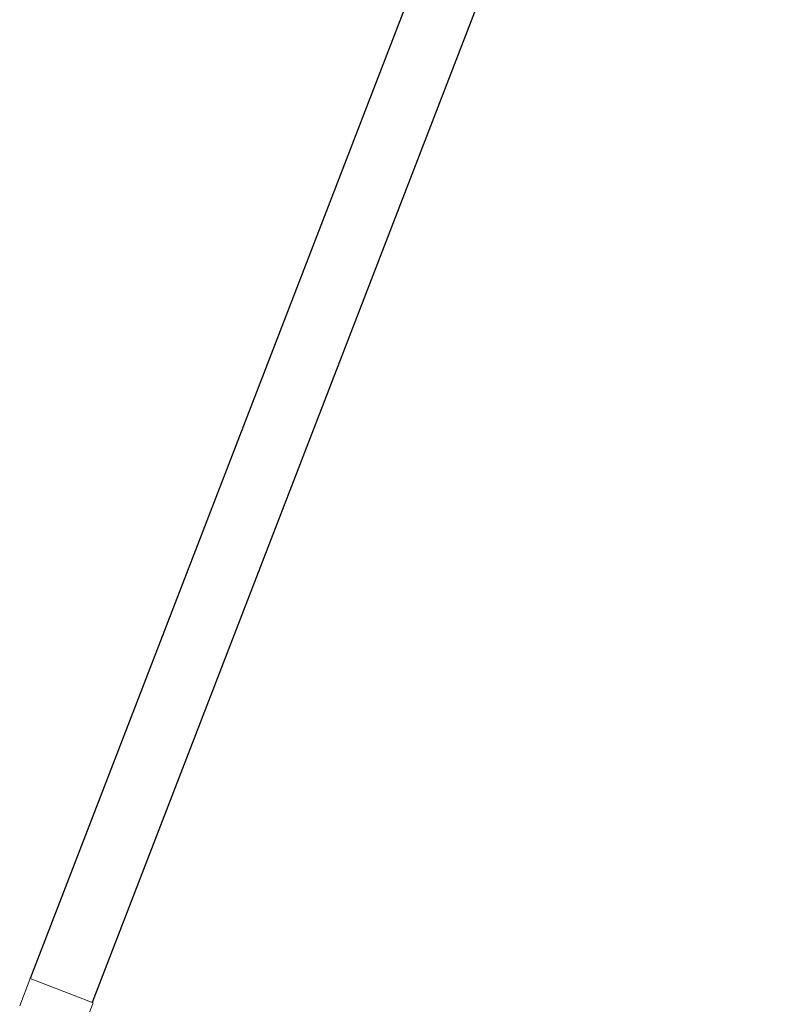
# Model space of a CAD drawing. Header units: inches. Extents: x 424 to 2043, y -237 to 445.
# Tile 90 of 256: x 717.64 to 718.78, y -113.09 to -111.6. Entities that reach past the tile are written whole.
import ezdxf

# ---------------------------------------------------------------- set-up
doc = ezdxf.new("R2010")
doc.units = ezdxf.units.IN
doc.header["$MEASUREMENT"] = 0
doc.layers.add('A-DOOR', color=31, linetype='Continuous', lineweight=9)
doc.layers.add('A-WALL', color=113, linetype='Continuous', lineweight=9)

# ---------------------------------------------------------------- blocks, each defined once
blk = doc.blocks.new('5-panel_Bi-fold_external_door_10806 - Type 1-V8-اول')
at = {"layer": 'A-DOOR'}
for p, q in [((-2.331, 0.0516), (-2.375, 0.0516)), ((-2.375, 0.0516), (-2.375, -0.05)), ((-2.375, -0.05), (-2.331, -0.05))]:
    blk.add_line(p, q, dxfattribs=at)

msp = doc.modelspace()

# ---------------------------------------------------------------- linework, layer by layer
at = {"layer": 'A-WALL', "lineweight": 25}
for p, q in [((723.5217, -97.8501), (717.6561, -113.0466)), ((723.615, -97.8861), (717.7494, -113.0826))]:
    msp.add_line(p, q, dxfattribs=at)

# ---------------------------------------------------------------- block references
at = {"layer": 'A-DOOR', "rotation": 248.8941701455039}
msp.add_blockref('5-panel_Bi-fold_external_door_10806 - Type 1-V8-اول', (716.8475, -115.2803), dxfattribs=at)

doc.saveas('drawing.dxf')
